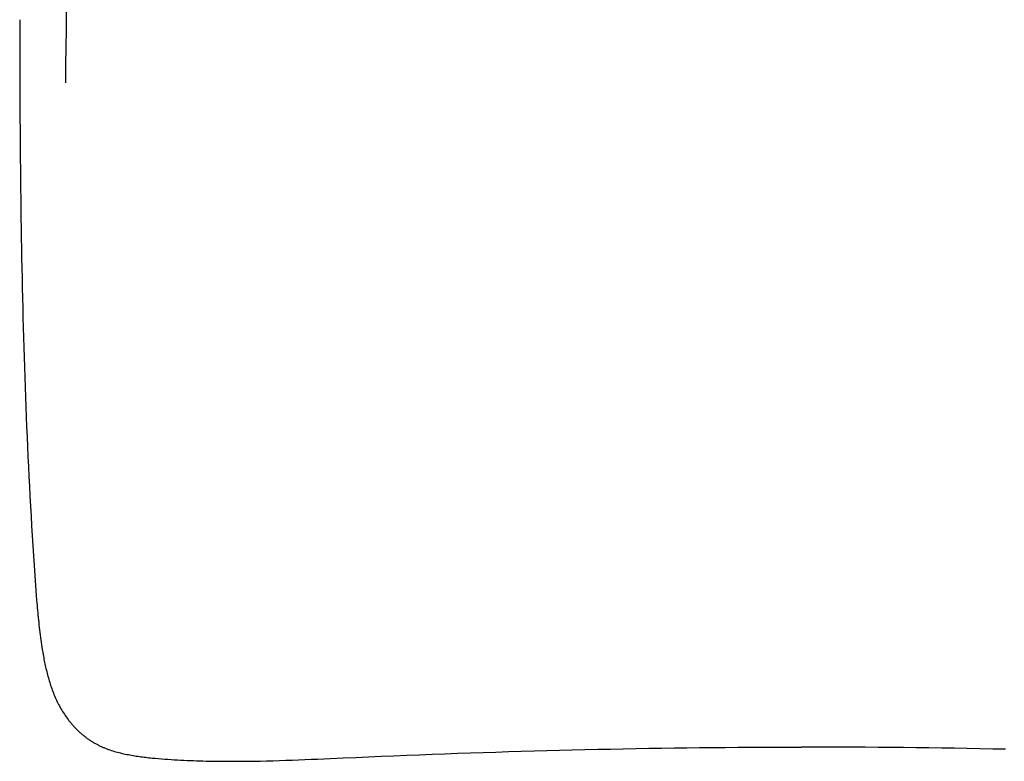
# Model space of a CAD drawing. Header units: centimetres. Extents: x 4120 to 19220, y -7417 to 180.
# Tile 196 of 223: x 18043 to 18078, y -2542 to -2516. Entities that reach past the tile are written whole.
import ezdxf

# ---------------------------------------------------------------- set-up
doc = ezdxf.new("R2010")
doc.units = ezdxf.units.CM
doc.layers.add('URZĄDZENIA SANITARNE', color=6, linetype='Continuous')

# ---------------------------------------------------------------- blocks, each defined once
blk = doc.blocks.new('Umywalka KOŁO_bez barier')
at = {"linetype": 'Continuous'}
for points in [[(-25.878, -28.631), (-25.884, -29.257), (-25.891, -29.884), (-25.897, -30.511), (-25.902, -31.138)], [(-27.514, -28.919), (-27.514, -29.268), (-27.514, -29.617), (-27.514, -29.967), (-27.513, -30.316), (-27.512, -30.665), (-27.511, -31.014), (-27.51, -31.364), (-27.509, -31.713), (-27.507, -32.062), (-27.505, -32.412), (-27.503, -32.761), (-27.5, -33.11), (-27.497, -33.459), (-27.494, -33.809), (-27.491, -34.158), (-27.487, -34.507), (-27.483, -34.857), (-27.479, -35.206), (-27.474, -35.555), (-27.469, -35.904), (-27.463, -36.254), (-27.458, -36.603), (-27.452, -36.952), (-27.445, -37.301), (-27.438, -37.651), (-27.431, -38), (-27.423, -38.349), (-27.415, -38.698), (-27.407, -39.047), (-27.398, -39.397), (-27.389, -39.746), (-27.379, -40.095), (-27.368, -40.444), (-27.358, -40.793), (-27.346, -41.142), (-27.335, -41.491), (-27.323, -41.841), (-27.31, -42.19), (-27.297, -42.539), (-27.283, -42.888), (-27.269, -43.237), (-27.254, -43.586), (-27.238, -43.935), (-27.222, -44.284), (-27.206, -44.632), (-27.189, -44.981), (-27.171, -45.33), (-27.152, -45.679), (-27.133, -46.028), (-27.114, -46.377), (-27.093, -46.725), (-27.072, -47.074), (-27.061, -47.248), (-27.05, -47.423), (-27.039, -47.597), (-27.028, -47.771), (-27.005, -48.12), (-26.981, -48.468), (-26.969, -48.642), (-26.956, -48.817), (-26.944, -48.991), (-26.93, -49.165), (-26.917, -49.339), (-26.91, -49.426), (-26.903, -49.513), (-26.895, -49.6), (-26.888, -49.687), (-26.88, -49.774), (-26.872, -49.861), (-26.863, -49.948), (-26.855, -50.035), (-26.846, -50.122), (-26.836, -50.208), (-26.826, -50.295), (-26.816, -50.382), (-26.806, -50.469), (-26.795, -50.555), (-26.783, -50.642), (-26.772, -50.728), (-26.759, -50.815), (-26.746, -50.901), (-26.733, -50.988), (-26.719, -51.074), (-26.704, -51.16), (-26.689, -51.246), (-26.679, -51.301), (-26.669, -51.356), (-26.659, -51.411), (-26.648, -51.466), (-26.637, -51.521), (-26.625, -51.576), (-26.613, -51.631), (-26.601, -51.686), (-26.589, -51.74), (-26.576, -51.795), (-26.563, -51.849), (-26.549, -51.904), (-26.536, -51.958), (-26.521, -52.012), (-26.506, -52.066), (-26.491, -52.12), (-26.475, -52.174), (-26.459, -52.228), (-26.442, -52.281), (-26.425, -52.334), (-26.407, -52.388), (-26.388, -52.441), (-26.369, -52.493), (-26.35, -52.546), (-26.329, -52.598), (-26.308, -52.65), (-26.287, -52.702), (-26.264, -52.753), (-26.242, -52.804), (-26.218, -52.855), (-26.194, -52.906), (-26.169, -52.956), (-26.143, -53.006), (-26.117, -53.055), (-26.089, -53.105), (-26.062, -53.154), (-26.033, -53.202), (-26.004, -53.25), (-25.974, -53.298), (-25.943, -53.345), (-25.912, -53.391), (-25.88, -53.437), (-25.847, -53.483), (-25.813, -53.528), (-25.779, -53.573), (-25.762, -53.595), (-25.744, -53.617), (-25.726, -53.638), (-25.708, -53.66), (-25.69, -53.681), (-25.672, -53.703), (-25.654, -53.724), (-25.635, -53.745), (-25.616, -53.766), (-25.597, -53.786), (-25.578, -53.807), (-25.558, -53.827), (-25.539, -53.847), (-25.519, -53.867), (-25.499, -53.887), (-25.479, -53.906), (-25.459, -53.926), (-25.439, -53.945), (-25.418, -53.964), (-25.397, -53.983), (-25.376, -54.002), (-25.355, -54.02), (-25.334, -54.039), (-25.313, -54.057), (-25.291, -54.075), (-25.269, -54.092), (-25.248, -54.11), (-25.226, -54.127), (-25.203, -54.144), (-25.181, -54.161), (-25.158, -54.178), (-25.136, -54.195), (-25.113, -54.211), (-25.09, -54.227), (-25.067, -54.243), (-25.044, -54.258), (-25.02, -54.274), (-24.997, -54.289), (-24.973, -54.304), (-24.949, -54.319), (-24.925, -54.333), (-24.901, -54.348), (-24.877, -54.362), (-24.852, -54.375), (-24.828, -54.389), (-24.803, -54.402), (-24.778, -54.415), (-24.753, -54.428), (-24.728, -54.441), (-24.703, -54.453), (-24.678, -54.465), (-24.652, -54.477), (-24.627, -54.489), (-24.601, -54.5), (-24.575, -54.511), (-24.549, -54.522), (-24.524, -54.533), (-24.497, -54.543), (-24.471, -54.554), (-24.445, -54.563), (-24.419, -54.573), (-24.392, -54.583), (-24.339, -54.601), (-24.286, -54.619), (-24.233, -54.635), (-24.179, -54.651), (-24.125, -54.667), (-24.071, -54.681), (-24.017, -54.696), (-23.962, -54.709), (-23.908, -54.722), (-23.853, -54.734), (-23.798, -54.746), (-23.743, -54.757), (-23.688, -54.768), (-23.633, -54.779), (-23.578, -54.789), (-23.523, -54.798), (-23.467, -54.807), (-23.412, -54.816), (-23.357, -54.825), (-23.301, -54.833), (-23.246, -54.841), (-23.19, -54.848), (-23.135, -54.855), (-23.079, -54.862), (-23.023, -54.868), (-22.967, -54.875), (-22.912, -54.88), (-22.856, -54.886), (-22.744, -54.897), (-22.633, -54.907), (-22.521, -54.916), (-22.409, -54.924), (-22.297, -54.932), (-22.186, -54.939), (-22.074, -54.946), (-21.962, -54.952), (-21.85, -54.958), (-21.738, -54.964), (-21.626, -54.969), (-21.514, -54.974), (-21.402, -54.978), (-21.29, -54.982), (-21.178, -54.986), (-21.066, -54.989), (-20.954, -54.992), (-20.842, -54.994), (-20.729, -54.996), (-20.617, -54.998), (-20.505, -54.999), (-20.393, -55), (-20.281, -55.001), (-20.169, -55.002), (-20.057, -55.002), (-19.945, -55.002), (-19.833, -55.001), (-19.721, -55), (-19.608, -54.999), (-19.496, -54.998), (-19.384, -54.997), (-19.272, -54.995), (-19.048, -54.991), (-18.824, -54.986), (-18.6, -54.98), (-18.376, -54.973), (-18.152, -54.966), (-17.928, -54.958), (-17.704, -54.95), (-17.479, -54.941), (-17.255, -54.932), (-17.031, -54.923), (-16.584, -54.903), (-16.136, -54.883), (-15.688, -54.863), (-15.24, -54.844), (-14.792, -54.825), (-14.344, -54.806), (-13.896, -54.788), (-13.448, -54.771), (-12.999, -54.754), (-12.551, -54.737), (-12.103, -54.721), (-11.655, -54.706), (-11.207, -54.691), (-10.759, -54.676), (-10.311, -54.662), (-9.862, -54.649), (-9.414, -54.636), (-8.966, -54.624), (-8.518, -54.612), (-8.07, -54.601), (-7.621, -54.59), (-7.173, -54.58), (-6.725, -54.57), (-6.276, -54.561), (-5.828, -54.553), (-5.38, -54.545), (-4.931, -54.538), (-4.483, -54.531), (-4.035, -54.525), (-3.586, -54.52), (-3.138, -54.515), (-2.69, -54.511), (-2.241, -54.507), (-1.793, -54.504), (-1.345, -54.502), (-0.896, -54.501), (-0.448, -54.5), (0.001, -54.499), (0.002, -54.499)], [(7.174, -54.58), (6.726, -54.57), (6.278, -54.561), (5.829, -54.553), (5.381, -54.545), (4.933, -54.538), (4.484, -54.531), (4.036, -54.525), (3.588, -54.52), (3.139, -54.515), (2.691, -54.511), (2.243, -54.507), (1.794, -54.504), (1.346, -54.502), (0.897, -54.501), (0.449, -54.5), (0.001, -54.499)], [(0.001, -54.5), (0.002, -54.5)]]:
    blk.add_lwpolyline(points, dxfattribs=at)

msp = doc.modelspace()

# ---------------------------------------------------------------- block references
at = {"layer": 'URZĄDZENIA SANITARNE', "color": 102, "linetype": 'Continuous', "lineweight": 20, "rotation": 360}
msp.add_blockref('Umywalka KOŁO_bez barier', (18070.738, -2486.969, 0), dxfattribs=at)

doc.saveas('drawing.dxf')
